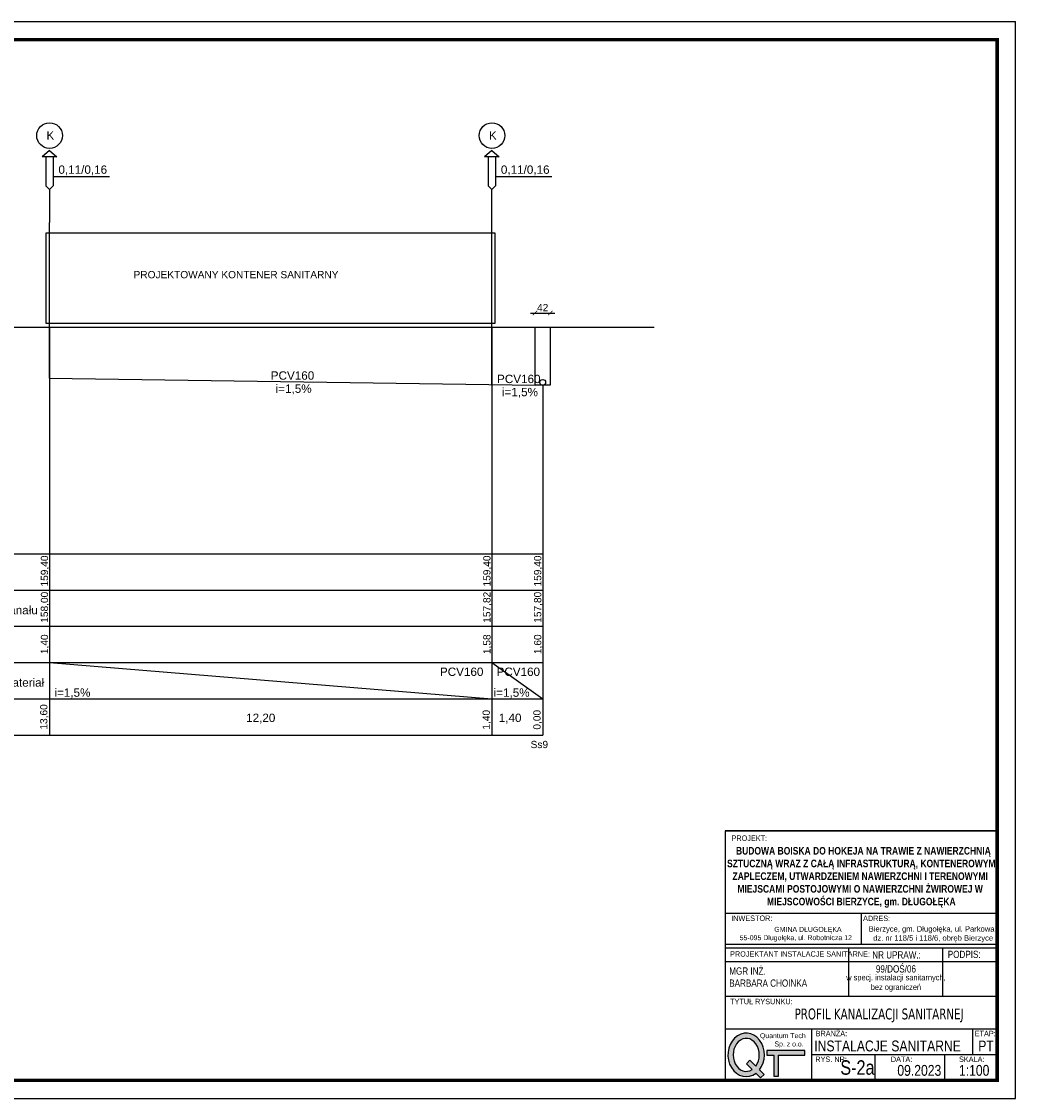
# Model space of a CAD drawing. Extents: x -118729 to -53705, y 33529 to 45095.
# Tile 12 of 83: x -86609 to -83832, y 40985 to 43955. Entities that reach past the tile are written whole.
import ezdxf

# ---------------------------------------------------------------- set-up
doc = ezdxf.new("R2010")
doc.units = 0
doc.header["$LTSCALE"] = 10
doc.header["$MEASUREMENT"] = 0
doc.header["$PDMODE"] = 34
doc.header["$PDSIZE"] = 5
doc.linetypes.add('CONTINOUS', pattern=[0])
doc.layers.get('0').update_dxf_attribs({"color": 9, "linetype": 'CONTINUOUS'})
doc.layers.get('DEFPOINTS').update_dxf_attribs({"color": 9, "linetype": 'CONTINUOUS'})
for name, color, linetype in [('DIMENSION', 1, 'CONTINUOUS'), ('S-kanalizacja', 210, 'CONTINUOUS'), ('s_kanaliza', 210, 'CONTINUOUS'), ('S_kanalizacja', 210, 'CONTINUOUS')]:
    doc.layers.add(name, color=color, linetype=linetype)
doc.styles.add('PS-opis-bg', font='txt', dxfattribs={"width": 0.8})
doc.styles.add('ROMANS', font='arial.ttf', dxfattribs={"height": 20})
doc.dimstyles.new('1-100-_1', dxfattribs={"dimscale": 0.5, "dimtxt": 18, "dimasz": 25, "dimexe": 0, "dimexo": 75, "dimgap": 10, "dimtad": 1, "dimdec": 1, "dimrnd": 0.5, "dimdsep": 46, "dimtxsty": 'ROMANS', "dimblk": 'ARCHTICK', "dimcen": -0.09, "dimdle": 25, "dimclrd": 256, "dimclre": 256, "dimclrt": 6, "dimadec": 1, "dimazin": 0, "dimtfac": 1, "dimtdec": 1, "dimtofl": 0, "dimtmove": 2, "dimatfit": 3, "dimldrblk": 'ARCHTICK', "dimfxl": 0, "dimtolj": 1, "dimarcsym": 0})

# ---------------------------------------------------------------- blocks, each defined once
blk = doc.blocks.new('_ARCHTICK')
at = {"color": 0, "linetype": 'ByBlock', "const_width": 0.15}
blk.add_lwpolyline([(-0.5, -0.5), (0.5, 0.5)], dxfattribs=at)
blk = doc.blocks.new('*D145')
at = {"layer": 'DEFPOINTS', "color": 0, "linetype": 'CONTINOUS', "ltscale": 3}
for p in [(-85151, 43151), (-85193, 43111.8), (-85151, 43111.8)]:
    blk.add_point(p, dxfattribs=at)
at = {"layer": 's_kanaliza', "color": 7, "linetype": 'CONTINOUS', "lineweight": -2, "ltscale": 3}
for p, q in [((-85205.5, 43151), (-85138.5, 43151)), ((-85193, 43149.3), (-85193, 43151)), ((-85151, 43149.3), (-85151, 43151))]:
    blk.add_line(p, q, dxfattribs=at)
at = {"layer": 's_kanaliza', "color": 7, "linetype": 'CONTINOUS', "lineweight": -2, "ltscale": 3, "xscale": 12.5, "yscale": 12.5, "zscale": 12.5, "rotation": 180}
blk.add_blockref('_ARCHTICK', (-85193, 43151), dxfattribs=at)
at = {"layer": 's_kanaliza', "color": 7, "linetype": 'CONTINOUS', "lineweight": -2, "ltscale": 3, "xscale": 12.5, "yscale": 12.5, "zscale": 12.5}
blk.add_blockref('_ARCHTICK', (-85151, 43151), dxfattribs=at)
at = {"layer": 's_kanaliza', "color": 7, "linetype": 'CONTINOUS', "ltscale": 3, "insert": (-85172, 43166), "char_height": 20, "attachment_point": 5, "style": 'ROMANS'}
blk.add_mtext('\\A1;42', dxfattribs=at)
blk = doc.blocks.new('zw$C8BF')
h = blk.add_hatch(color=256)
edge = h.paths.add_edge_path()
edge.add_line((6.45, 1.06), (7.51, 0))
edge.add_line((7.51, 0), (8.29, 0.78))
edge.add_line((8.29, 0.78), (7.24, 1.83))
edge.add_ellipse((4.2, 5.28), major_axis=(0, 5), ratio=0.84, start_angle=226.3587, end_angle=572.4392)
edge = h.paths.add_edge_path(flags=16)
edge.add_line((4.26, 3.25), (5.6, 1.92))
edge.add_ellipse((4.2, 5.28), major_axis=(0, -3.8), ratio=0.789474, start_angle=-313.1631, end_angle=27.7397, ccw=False)
edge.add_line((6.39, 2.68), (5.04, 4.03))
edge.add_line((5.04, 4.03), (4.26, 3.25))
blk.add_hatch(color=256).paths.add_polyline_path([(8.92, 6.29), (8.92, 5.23), (10.55, 5.23), (10.55, 0.42), (11.6, 0.42), (11.6, 5.23), (17.67, 5.23), (17.67, 6.29)])
for points in [[(11.6, 5.23), (17.67, 5.23), (17.67, 6.29), (8.92, 6.29), (8.92, 5.23), (10.55, 5.23)], [(10.55, 5.23), (10.55, 0.42), (11.6, 0.42), (11.6, 5.23)], [(6.39, 2.68), (5.04, 4.03), (4.26, 3.25), (5.6, 1.92)], [(6.45, 1.06), (7.51, 0), (8.29, 0.78), (7.24, 1.83)]]:
    blk.add_lwpolyline(points)
for major_axis, ratio, start_param, end_param in [((0, 5), 0.84, 3.950705, 9.990949), ((0, 3.8), 0.789474, 3.95905, 9.908927)]:
    blk.add_ellipse((4.2, 5.28), major_axis=major_axis, ratio=ratio, start_param=start_param, end_param=end_param)
at = {"insert": (6.89, 10.28), "char_height": 1.15, "width": 10.7802, "attachment_point": 1}
blk.add_mtext('{\\f@MS UI Gothic|b0|i0|c238|p34;\\W1.11329; }{\\f@MS UI Gothic|b0|i0|c238|p34;Quantum Tech }\\P{\\f@MS UI Gothic|b0|i0|c238|p34;\\W8.89534; }{\\f@MS UI Gothic|b0|i0|c238|p34;Sp. z o.o.}', dxfattribs=at)

msp = doc.modelspace()

# ---------------------------------------------------------------- linework, layer by layer
for p, q in [((-83868.38, 40984.93), (-83868.38, 43954.93)), ((-84668.38, 41723.47), (-83918.38, 41723.47)), ((-83918.38, 41723.47), (-84668.38, 41723.47)), ((-84668.38, 41723.47), (-84668.38, 41034.93)), ((-83918.38, 41034.93), (-83918.38, 41723.47)), ((-84668.38, 41496.18), (-83918.38, 41496.18)), ((-84293.38, 41496.18), (-84293.38, 41410.52)), ((-84668.38, 41410.52), (-83918.38, 41410.52)), ((-84668.38, 41400.52), (-83918.38, 41400.52)), ((-84668.38, 41400.52), (-83918.38, 41400.52)), ((-84668.38, 41400.52), (-83918.38, 41400.52)), ((-84668.38, 41400.52), (-83918.38, 41400.52)), ((-84668.38, 41400.52), (-83918.38, 41400.52)), ((-84668.38, 41400.52), (-83918.38, 41400.52)), ((-84668.38, 41400.52), (-83918.38, 41400.52)), ((-84668.38, 41400.52), (-83918.38, 41400.52)), ((-84668.38, 41400.52), (-83918.38, 41400.52)), ((-84668.38, 41400.52), (-83918.38, 41400.52)), ((-84327.58, 41400.52), (-84327.58, 41400.52)), ((-84327.58, 41266.68), (-84327.58, 41400.52)), ((-84068.31, 41400.52), (-84068.31, 41400.52)), ((-84068.31, 41266.68), (-84068.31, 41400.52)), ((-84668.38, 41362.42), (-83918.38, 41362.42)), ((-84668.38, 41266.68), (-83918.38, 41266.68)), ((-84668.38, 41266.68), (-83918.38, 41266.68)), ((-84668.38, 41266.68), (-83918.38, 41266.68)), ((-84668.38, 41266.68), (-83918.38, 41266.68)), ((-84668.38, 41266.68), (-83918.38, 41266.68)), ((-84668.38, 41266.68), (-83918.38, 41266.68)), ((-84668.38, 41266.68), (-83918.38, 41266.68)), ((-84668.38, 41266.68), (-83918.38, 41266.68)), ((-84668.38, 41266.68), (-83918.38, 41266.68)), ((-84668.38, 41266.68), (-83918.38, 41266.68)), ((-84668.38, 41266.68), (-83918.38, 41266.68)), ((-84668.38, 41266.68), (-83918.38, 41266.68)), ((-84668.38, 41266.68), (-83918.38, 41266.68)), ((-84668.38, 41266.68), (-83918.38, 41266.68)), ((-84668.38, 41266.68), (-83918.38, 41266.68)), ((-84668.38, 41266.68), (-83918.38, 41266.68)), ((-84668.38, 41266.68), (-83918.38, 41266.68)), ((-84668.38, 41266.68), (-83918.38, 41266.68)), ((-84668.38, 41266.68), (-83918.38, 41266.68)), ((-84327.58, 41266.68), (-84327.58, 41266.68)), ((-84068.31, 41266.68), (-84068.31, 41266.68)), ((-84668.38, 41176.68), (-83918.38, 41176.68)), ((-84668.38, 41176.68), (-83918.38, 41176.68)), ((-84668.38, 41176.68), (-83918.38, 41176.68)), ((-84430.2, 41034.93), (-84430.2, 41176.68)), ((-83985.82, 41105.8), (-83985.82, 41176.68)), ((-84430.2, 41105.8), (-83918.38, 41105.8)), ((-84255.14, 41034.93), (-84255.14, 41105.8)), ((-84062.69, 41034.93), (-84062.69, 41105.8)), ((-84668.38, 41034.93), (-83918.38, 41034.93)), ((-84668.38, 41034.93), (-83918.38, 41034.93)), ((-84668.38, 41034.93), (-83918.38, 41034.93)), ((-84668.38, 41034.93), (-83918.38, 41034.93)), ((-84668.38, 41034.93), (-83918.38, 41034.93)), ((-84668.38, 41034.93), (-83918.38, 41034.93)), ((-88068.38, 40984.93), (-83868.38, 40984.93)), ((-88068.38, 40984.93), (-83868.38, 40984.93))]:
    msp.add_line(p, q)
at = {"const_width": 10}
msp.add_lwpolyline([(-83918.38, 41034.93), (-87968.38, 41034.93), (-87968.38, 43904.93), (-83918.38, 43904.93)], close=True, dxfattribs=at)
at = {"layer": 'DIMENSION', "color": 7}
msp.add_line((-88068.38, 43954.93), (-83868.38, 43954.93), dxfattribs=at)
at = {"layer": 'S-kanalizacja'}
for p, q in [((-86531.97, 43599.64), (-86551.97, 43581.64)), ((-86531.97, 43599.64), (-86511.97, 43581.64)), ((-85311.97, 43599.64), (-85331.97, 43581.64)), ((-85311.97, 43599.64), (-85291.97, 43581.64)), ((-86511.97, 43581.64), (-86551.97, 43581.64)), ((-86541.97, 43581.64), (-86541.97, 43501.83)), ((-86521.97, 43581.64), (-86521.97, 43501.83)), ((-85291.97, 43581.64), (-85331.97, 43581.64)), ((-85321.97, 43581.64), (-85321.97, 43501.83)), ((-85301.97, 43581.64), (-85301.97, 43501.83)), ((-86531.97, 43491.83), (-86541.97, 43501.83)), ((-86531.97, 43491.83), (-86521.97, 43501.83)), ((-85311.97, 43491.83), (-85321.97, 43501.83)), ((-85311.97, 43491.83), (-85301.97, 43501.83))]:
    msp.add_line(p, q, dxfattribs=at)
at = {"layer": 's_kanaliza', "ltscale": 3}
msp.add_line((-86531.97, 43491.83), (-86531.97, 43400.54), dxfattribs=at)
at = {"layer": 's_kanaliza', "linetype": 'CONTINOUS', "ltscale": 3}
for p, q in [((-85311.97, 42953.6), (-85311.97, 43491.83)), ((-86531.97, 42971.8), (-86531.97, 43400.54)), ((-86532.69, 42971.81), (-85192.97, 42951.83))]:
    msp.add_line(p, q, dxfattribs=at)
at = {"layer": 's_kanaliza', "color": 7, "linetype": 'CONTINOUS', "ltscale": 3}
for p, q in [((-86954.38, 43111.83), (-84864.49, 43111.83)), ((-86531.97, 43111.83), (-86531.97, 41987.15)), ((-85311.97, 43111.83), (-85311.97, 41987.15)), ((-85171.97, 42951.83), (-85171.97, 41987.15)), ((-86531.97, 42487.15), (-86531.97, 41987.15)), ((-85311.97, 42487.15), (-85311.97, 41987.15)), ((-85171.97, 42487.15), (-85171.97, 41987.15)), ((-86531.97, 42187.15), (-85311.97, 42087.15)), ((-85311.97, 42187.15), (-85171.97, 42087.15))]:
    msp.add_line(p, q, dxfattribs=at)
msp.add_lwpolyline([(-86541.1, 43371.83), (-85304.31, 43371.83), (-85304.31, 43121.83), (-86541.1, 43121.83)], close=True, dxfattribs=at)
at = {"layer": 's_kanaliza', "color": 6, "linetype": 'CONTINOUS', "ltscale": 3}
msp.add_lwpolyline([(-85192.97, 43111.83), (-85150.97, 43111.83), (-85150.97, 42951.83), (-85192.97, 42951.83)], close=True, dxfattribs=at)
at = {"layer": 's_kanaliza', "color": 7, "ltscale": 4}
for centre in [(-86531.74, 43640.4), (-85311.74, 43640.4)]:
    msp.add_circle(centre, 35.33, dxfattribs=at)
at = {"layer": 's_kanaliza', "color": 6, "linetype": 'CONTINOUS', "ltscale": 3}
msp.add_circle((-85171.97, 42959.83), 8, dxfattribs=at)
at = {"layer": 'S_kanalizacja', "color": 7, "linetype": 'Continuous'}
for p, q in [((-86522.18, 43527.91), (-86366.71, 43527.91)), ((-85302.18, 43527.91), (-85146.71, 43527.91)), ((-86914.09, 42487.15), (-86531.97, 42487.15)), ((-86531.97, 42487.15), (-85171.97, 42487.15)), ((-86914.09, 42387.15), (-86531.97, 42387.15)), ((-86531.97, 42387.15), (-85171.97, 42387.15)), ((-86914.09, 42287.15), (-86531.97, 42287.15)), ((-86531.97, 42287.15), (-85171.97, 42287.15)), ((-86914.09, 42187.15), (-86531.97, 42187.15)), ((-86531.97, 42187.15), (-85171.97, 42187.15)), ((-86914.09, 42087.15), (-86531.97, 42087.15)), ((-86531.97, 42087.15), (-85171.97, 42087.15)), ((-86914.09, 41987.15), (-86531.97, 41987.15)), ((-86531.97, 41987.15), (-85171.97, 41987.15))]:
    msp.add_line(p, q, dxfattribs=at)

# ---------------------------------------------------------------- block references
at = {"xscale": 12, "yscale": 12, "zscale": 12}
msp.add_blockref('zw$C8BF', (-84661.17, 41041.74), dxfattribs=at)

# ---------------------------------------------------------------- texts
at = {"style": 'PS-opis-bg'}
for s, insert, char_height, width, attachment_point in [('{\\fArial|b0|i0|c238|p34;PROJEKT:}', (-84651.24, 41710.25), 15, 303.3629, 1), ('{\\fArial|b1|i0|c128|p34;\\W2.57821; }{\\fArial|b1|i0|c128|p34;\\H1.16667x;BUDOWA BOISKA DO HOKEJA NA TRAWIE Z NAWIERZCHNIĄ }{\\fArial|b1|i0|c128|p34;\\W2.57821; }{\\fArial|b1|i0|c128|p34;\\H1.16667x;SZTUCZNĄ WRAZ Z CAŁĄ INFRASTRUKTURĄ, KONTENEROWYM }{\\fArial|b1|i0|c128|p34;\\W2.57821; }{\\fArial|b1|i0|c128|p34;\\H1.16667x;ZAPLECZEM, UTWARDZENIEM NAWIERZCHNI I TERENOWYMI }{\\fArial|b1|i0|c128|p34;\\W2.57821; }{\\fArial|b1|i0|c128|p34;\\H1.16667x;MIEJSCAMI POSTOJOWYMI O NAWIERZCHNI ŻWIROWEJ W }{\\fArial|b1|i0|c128|p34;\\W2.57821; }{\\fArial|b1|i0|c128|p34;\\H1.16667x;MIEJSCOWOŚCI BIERZYCE, gm. DŁUGOŁĘKA}', (-84293.38, 41594.76), 18, 750, 5), ('{\\fArial|b0|i0|c238|p34;INWESTOR:\\P}', (-84652.22, 41489.47), 15, 303.3629, 1), ('{\\fArial|b0|i0|c238|p34;ADRES:}', (-84288.58, 41489.25), 15, 303.3629, 1), ('{\\fArial|b0|i0|c238|p34;PROJEKTANT INSTALACJE SANITARNE:}', (-84655.26, 41390.91), 15, 342.5322, 1), ('{\\fArial|b0|i0|c238|p34;NR UPRAW.:}', (-84263.19, 41390.91), 20, 166.5345, 1), ('{\\fArial|b0|i0|c238|p34;PODPIS:}', (-84054.97, 41392.31), 20, 166.5345, 1), ('{\\fArial|b0|i0|c238|p34;MGR INŻ. \\PBARBARA CHOINKA}', (-84657.56, 41346.42), 20, 659.9086, 1), ('{\\fArial|b0|i0|c238|p34;99/DOŚ/06}', (-84197.95, 41342.16), 20, 259.2699, 5), ('{\\fArial|b0|i0|c238|p34;w specj. instalacji sanitarnych, }{\\fArial|b0|i0|c238|p34;bez ograniczeń}', (-84197.95, 41302.93), 16, 259.2699, 5), ('{\\fArial|b0|i0|c238|p34;TYTUŁ RYSUNKU:}', (-84655.26, 41259.77), 15, 303.3629, 1), ('{\\fTahoma|b0|i0|c238|p34;PROFIL KANALIZACJI SANITARNEJ}', (-84477.39, 41233.02), 30, 892.1281, 1), ('{\\fArial|b0|i0|c238|p34;BRANŻA:}', (-84419.28, 41171.47), 15, 140.791, 1), ('{\\fArial|b0|i0|c238|p34;ETAP:}', (-83980.71, 41171.47), 15, 55.8302, 1), ('{\\fArial|b0|i0|c238|p34;INSTALACJE SANITARNE}', (-84423.04, 41144.74), 30, 437.225, 1), ('{\\fArial|b0|i0|c238|p34;PT}', (-83971, 41144.74), 30, 291.2258, 1), ('{\\fArial|b0|i0|c238|p34;RYS. NR:}', (-84420.23, 41100.6), 15, 140.791, 1), ('{\\fArial|b0|i0|c238|p34;S-2a}', (-84304.1, 41070.05), 40, 111.0738, 5), ('{\\fArial|b0|i0|c238|p34;DATA:}', (-84211.83, 41100.6), 15, 78.879, 1), ('{\\fArial|b0|i0|c238|p34;09.2023}', (-84194.03, 41077.38), 30, 122.7148, 1), ('{\\fArial|b0|i0|c238|p34;SKALA:}', (-84023.96, 41100.6), 15, 78.879, 1), ('{\\fArial|b0|i0|c238|p34;1:100}', (-84024.1, 41077.38), 30, 122.7148, 1)]:
    msp.add_mtext(s, dxfattribs=dict(at, insert=insert, char_height=char_height, width=width, attachment_point=attachment_point))
at = {"char_height": 15, "width": 375, "attachment_point": 5}
for s, insert in [('{\\fArial|b0|i0|c238|p34;\\W2.17542; }{\\fArial|b0|i0|c238|p34;Bierzyce, gm. Długołęka, ul. Parkowa}\\P{\\fArial|b0|i0|c238|p34;\\W3.63939; }{\\A1;\\fArial|b0|i0|c238|p34;dz. nr 118/5 i 118/6, obręb Bierzyce}', (-84105.88, 41437.74)), ('{\\fArial|b0|i0|c238|p34;\\W6.91947;  }{\\A1;\\fArial|b0|i0|c238|p34;\\H0.91667x;GMINA DŁUGOŁĘKA}\\P{\\fArial|b0|i0|c238|p34;\\W2.34509; }{\\A1;\\fArial|b0|i0|c238|p34;\\H0.91667x;55-095 Długołęka, ul. Robotnicza 12}', (-84480.88, 41437.74))]:
    msp.add_mtext(s, dxfattribs=dict(at, insert=insert))
at = {"layer": 's_kanaliza', "color": 7, "style": 'ROMANS'}
for p in [(-86540.09, 43629.54), (-85320.09, 43629.54)]:
    msp.add_text('K', height=22.5, dxfattribs=at).set_placement(p)
at = {"layer": 's_kanaliza', "color": 7, "linetype": 'CONTINOUS', "ltscale": 3, "insert": (-86300.07, 43266.89), "char_height": 20, "width": 666.8928, "attachment_point": 1, "style": 'ROMANS'}
msp.add_mtext('PROJEKTOWANY KONTENER SANITARNY', dxfattribs=at)
at = {"layer": 'S_kanalizacja', "color": 7, "linetype": 'Continuous', "style": 'ROMANS'}
for s, height, p in [('0,11/0,16', 23.04, (-86507.18, 43535.05)), ('0,11/0,16', 23.04, (-85287.18, 43535.05)), ('PCV160', 23.04, (-85921.74, 42967.16)), ('PCV160', 23.04, (-85297.73, 42957.85)), ('i=1,5%%%', 23.04, (-85908.27, 42930.92)), ('i=1,5%%%', 23.04, (-85284.27, 42921.61)), ('Rz. poziomu dna kanału', 23.04, (-86909.37, 42320.19)), ('Spadek,średnica,materiał', 23.04, (-86909.37, 42120.58)), ('PCV160', 23.04, (-85455.26, 42150.16)), ('PCV160', 23.04, (-85299.11, 42150.16)), ('i=1,5%%%', 23.04, (-86518.29, 42092.75)), ('i=1,5%%%', 23.04, (-85307.36, 42092.75)), ('12,20', 23.04, (-85989.65, 42023.12)), ('1,40', 23.04, (-85293.08, 42023.12)), ('Ss9', 20, (-85205.21, 41951.15))]:
    msp.add_text(s, height=height, dxfattribs=at).set_placement(p)
for s, p in [('159,40', (-86535.79, 42396.9)), ('159,40', (-85315.79, 42396.9)), ('159,40', (-85175.79, 42396.9)), ('158,00', (-86535.79, 42296.9)), ('157,82', (-85315.79, 42296.9)), ('157,80', (-85175.79, 42296.9)), ('1,40', (-86535.79, 42210.39)), ('1,58', (-85315.79, 42210.39)), ('1,60', (-85175.79, 42210.39)), ('13,60', (-86537.72, 42002.14)), ('1,40', (-85317.72, 42002.14)), ('0,00', (-85177.72, 42002.14))]:
    msp.add_text(s, height=20, rotation=90, dxfattribs=at).set_placement(p)

# ---------------------------------------------------------------- dimensions: what is measured, and where the dimension line sits
at = {"layer": 's_kanaliza', "color": 7, "linetype": 'CONTINOUS', "ltscale": 3}
dim = msp.add_aligned_dim(p1=(-85192.97, 43111.83), p2=(-85150.97, 43111.83), distance=39.14, dimstyle='1-100-_1', override={"dimtxsty": 'ROMANS', "dimclrd": 7, "dimclre": 7, "dimclrt": 7, "dimldrblk": 'ARCHTICK'}, dxfattribs=at)
dim.commit()
dim.dimension.update_dxf_attribs({"geometry": '*D145', "text_midpoint": (-85171.97, 43166.01)})

doc.saveas('drawing.dxf')
